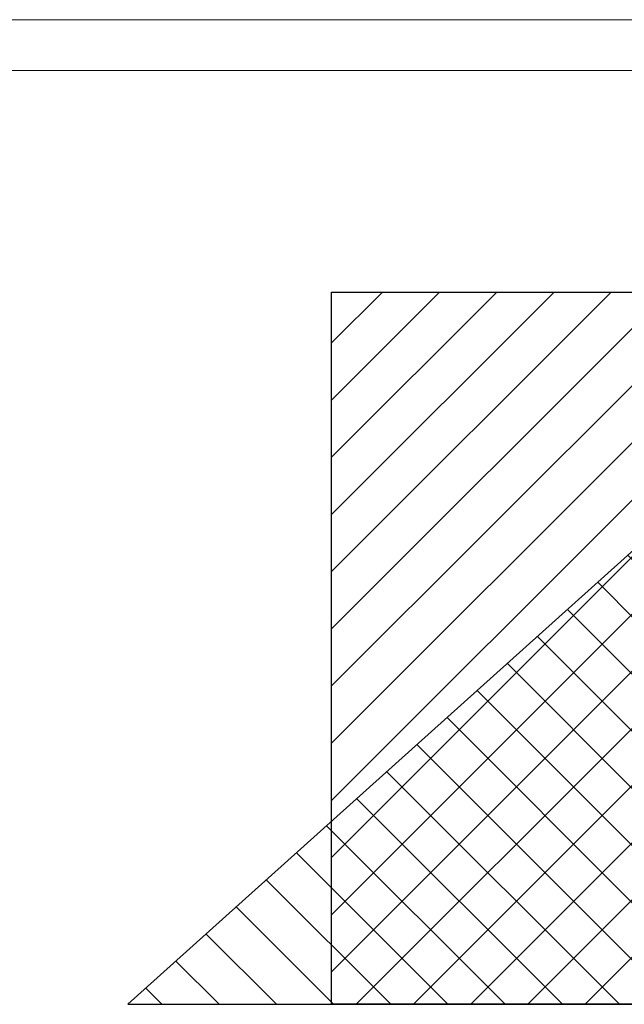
# Model space of a CAD drawing. Header units: millimetres. Extents: x 0 to 39025, y -31299 to 8400.
# Tile 141 of 209: x 5392 to 6578, y 6467 to 8400. Entities that reach past the tile are written whole.
import ezdxf

# ---------------------------------------------------------------- set-up
doc = ezdxf.new("R2010")
doc.units = ezdxf.units.MM
for name, color, linetype in [('FORMAT', 7, 'Continuous'), ('ODMIKI funkcionalni', 253, 'Continuous'), ('ODMIKI varnostni', 252, 'Continuous')]:
    doc.layers.add(name, color=color, linetype=linetype)

msp = doc.modelspace()

# ---------------------------------------------------------------- hatches: boundary and pattern name
at = {"layer": 'ODMIKI funkcionalni'}
h = msp.add_hatch(dxfattribs=at)
h.set_pattern_fill('ANSI31', color=256, scale=25)
h.set_pattern_definition([(45, (0, -2616.19), (-56.1266, 56.1266), [])])
h.paths.add_polyline_path([(7753.6, 6466.8), (7753.6, 7365.1), (6603.6, 7365.1), (6603.6, 6466.8), (6003.6, 6466.8), (6003.6, 7865.1), (8053.6, 7865.1), (8053.6, 6466.8)])
at = {"layer": 'ODMIKI varnostni'}
h = msp.add_hatch(dxfattribs=at)
h.set_pattern_fill('ANSI31', color=256, scale=25, angle=90)
h.set_pattern_definition([(135, (2474.9, -1787.354), (-56.1266, -56.1266), [])])
h.paths.add_polyline_path([(6603.6, 6466.8), (6603.6, 7365.1), (5603.6, 6466.8)])

# ---------------------------------------------------------------- linework, layer by layer
at = {"layer": 'FORMAT', "color": 7, "linetype": 'Continuous', "lineweight": 18, "ltscale": 27}
for p, q in [((0, 8400), (18568, 8400)), ((500, 8300), (18468, 8300))]:
    msp.add_line(p, q, dxfattribs=at)
at = {"layer": 'ODMIKI funkcionalni'}
msp.add_lwpolyline([(7753.6, 6466.8), (7753.6, 7365.1), (6603.6, 7365.1), (6603.6, 6466.8), (6003.6, 6466.8), (6003.6, 7865.1), (8053.6, 7865.1), (8053.6, 6466.8)], close=True, dxfattribs=at)
at = {"layer": 'ODMIKI varnostni'}
msp.add_lwpolyline([(6603.6, 6466.8), (6603.6, 7365.1), (5603.6, 6466.8)], close=True, dxfattribs=at)

doc.saveas('drawing.dxf')
